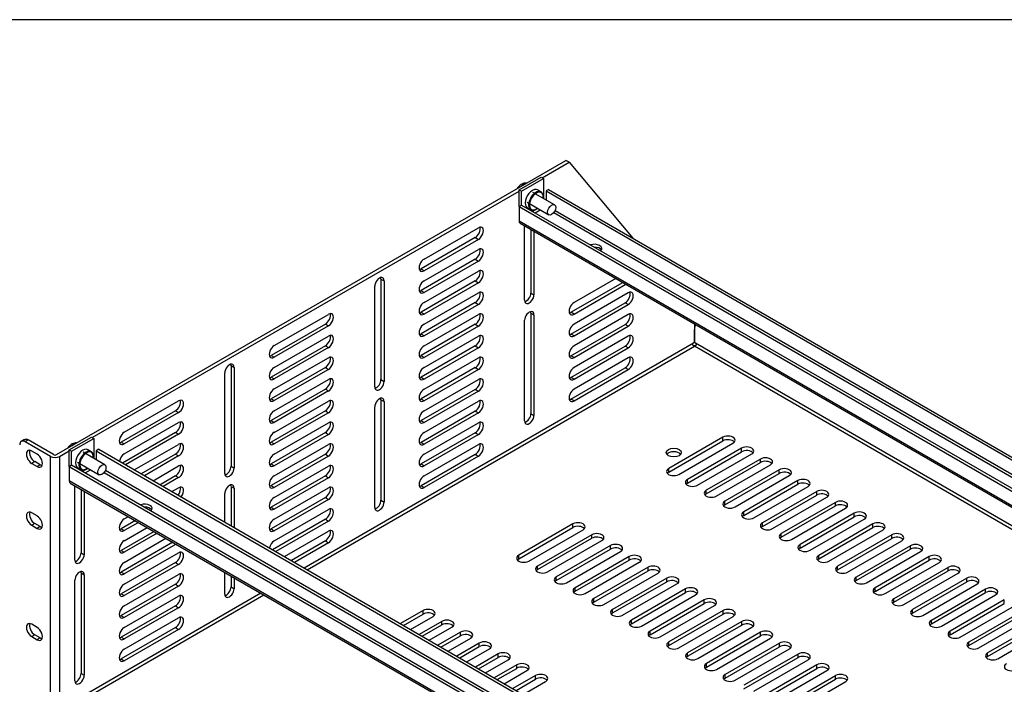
# Model space of a CAD drawing. Header units: inches. Extents: x 0 to 80, y 0 to 59.8.
# Tile 14 of 15: x 54.6 to 70.8, y 48.8 to 59.8. Entities that reach past the tile are written whole.
import ezdxf

# ---------------------------------------------------------------- set-up
doc = ezdxf.new("R2010")
doc.units = ezdxf.units.IN
doc.header["$MEASUREMENT"] = 0
for name, color, linetype in [('COM56860-3', 7, 'Continuous'), ('COM56863', 7, 'Continuous'), ('Default', 7, 'Continuous'), ('NTS16847', 7, 'Continuous'), ('SCS19498', 7, 'Continuous')]:
    doc.layers.add(name, color=color, linetype=linetype)

# ---------------------------------------------------------------- blocks, each defined once
blk = doc.blocks.new('SE5')
at = {"layer": 'COM56860-3', "color": 7, "linetype": 'Continuous'}
for p, q in [((55.169, 52.608), (63.578, 57.463)), ((63.183, 57.176), (63.629, 57.433)), ((63.629, 57.433), (63.578, 57.463)), ((63.629, 57.433), (64.684, 56.177)), ((55.759, 52.889), (62.803, 56.956)), ((61.237, 55.835), (62.132, 56.351)), ((62.896, 55.156), (62.896, 56.383)), ((62.999, 56.324), (62.999, 55.274)), ((63.05, 56.294), (63.05, 55.245)), ((62.081, 56.189), (61.186, 55.672)), ((62.132, 56.159), (61.237, 55.643)), ((62.081, 56.189), (62.132, 56.159)), ((61.237, 55.477), (62.132, 55.994)), ((62.081, 55.831), (61.186, 55.315)), ((62.132, 55.802), (61.237, 55.285)), ((62.081, 55.831), (62.132, 55.802)), ((61.186, 55.672), (61.237, 55.643)), ((61.237, 55.12), (62.132, 55.636)), ((60.524, 55.504), (60.575, 55.475)), ((60.524, 55.504), (60.524, 53.845)), ((60.575, 55.475), (60.575, 53.816)), ((62.081, 55.474), (61.186, 54.957)), ((62.132, 55.444), (61.237, 54.928)), ((62.081, 55.474), (62.132, 55.444)), ((63.661, 54.956), (64.515, 55.449)), ((64.4, 55.515), (63.712, 55.118)), ((60.421, 53.727), (60.421, 55.386)), ((61.186, 55.315), (61.237, 55.285)), ((61.237, 54.762), (62.132, 55.278)), ((62.999, 55.274), (63.05, 55.245)), ((63.712, 54.926), (64.566, 55.419)), ((64.606, 55.277), (63.712, 54.76)), ((62.081, 55.116), (61.186, 54.6)), ((62.081, 55.116), (62.132, 55.087)), ((63.661, 54.598), (64.555, 55.114)), ((64.606, 55.085), (64.555, 55.114)), ((61.186, 54.957), (61.237, 54.928)), ((62.132, 55.087), (61.237, 54.57)), ((62.999, 54.943), (63.05, 54.914)), ((62.999, 54.943), (62.999, 53.284)), ((63.712, 54.926), (63.661, 54.956)), ((63.712, 54.568), (64.606, 55.085)), ((58.762, 54.406), (59.657, 54.922)), ((61.237, 54.404), (62.132, 54.921)), ((62.896, 53.166), (62.896, 54.825)), ((63.05, 54.914), (63.05, 53.255)), ((64.606, 54.919), (63.712, 54.403)), ((59.606, 54.76), (58.711, 54.244)), ((59.657, 54.731), (58.762, 54.214)), ((59.606, 54.76), (59.657, 54.731)), ((62.081, 54.758), (61.186, 54.242)), ((62.132, 54.729), (61.237, 54.212)), ((62.081, 54.758), (62.132, 54.729)), ((63.661, 54.24), (64.555, 54.757)), ((63.712, 54.211), (64.606, 54.727)), ((64.606, 54.727), (64.555, 54.757)), ((65.699, 54.765), (65.699, 54.463)), ((65.699, 54.463), (65.699, 54.674)), ((58.762, 54.048), (59.657, 54.565)), ((61.186, 54.6), (61.237, 54.57)), ((61.237, 54.047), (62.132, 54.563)), ((63.712, 54.568), (63.661, 54.598)), ((64.606, 54.562), (63.712, 54.045)), ((59.606, 54.402), (58.711, 53.886)), ((59.657, 54.373), (58.762, 53.857)), ((65.684, 54.448), (59.257, 50.737)), ((59.308, 50.708), (65.699, 54.398)), ((59.606, 54.402), (59.657, 54.373)), ((62.081, 54.401), (61.186, 53.884)), ((62.132, 54.371), (61.237, 53.855)), ((62.081, 54.401), (62.132, 54.371)), ((63.661, 53.883), (64.555, 54.399)), ((63.712, 53.853), (64.606, 54.37)), ((64.606, 54.37), (64.555, 54.399)), ((65.699, 54.402), (65.699, 54.398)), ((65.699, 54.402), (65.699, 54.398)), ((74.308, 49.428), (65.699, 54.398)), ((74.358, 49.457), (65.714, 54.448)), ((58.711, 54.244), (58.762, 54.214)), ((58.762, 53.691), (59.657, 54.207)), ((61.186, 54.242), (61.237, 54.212)), ((61.237, 53.689), (62.132, 54.206)), ((63.712, 54.211), (63.661, 54.24)), ((64.606, 54.204), (63.712, 53.687)), ((58.049, 54.076), (58.1, 54.046)), ((58.049, 54.076), (58.049, 52.416)), ((58.1, 54.046), (58.1, 52.387)), ((59.606, 54.045), (58.711, 53.528)), ((59.657, 54.015), (58.762, 53.499)), ((59.606, 54.045), (59.657, 54.015)), ((62.081, 54.043), (61.186, 53.527)), ((62.132, 54.014), (61.237, 53.497)), ((62.081, 54.043), (62.132, 54.014)), ((63.661, 53.525), (64.555, 54.041)), ((63.712, 53.496), (64.606, 54.012)), ((64.606, 54.012), (64.555, 54.041)), ((57.946, 52.298), (57.946, 53.957)), ((58.711, 53.886), (58.762, 53.857)), ((58.762, 53.333), (59.657, 53.85)), ((60.524, 53.845), (60.575, 53.816)), ((61.186, 53.884), (61.237, 53.855)), ((61.237, 53.331), (62.132, 53.848)), ((63.712, 53.853), (63.661, 53.883)), ((59.606, 53.687), (58.711, 53.171)), ((59.657, 53.658), (58.762, 53.141)), ((59.606, 53.687), (59.657, 53.658)), ((62.081, 53.685), (61.186, 53.169)), ((62.132, 53.656), (61.237, 53.14)), ((62.081, 53.685), (62.132, 53.656)), ((56.287, 52.977), (57.182, 53.494)), ((58.711, 53.528), (58.762, 53.499)), ((58.762, 52.976), (59.657, 53.492)), ((60.524, 53.514), (60.575, 53.485)), ((60.524, 53.514), (60.524, 51.855)), ((60.575, 53.485), (60.575, 51.826)), ((61.186, 53.527), (61.237, 53.497)), ((61.237, 52.974), (62.132, 53.49)), ((63.712, 53.496), (63.661, 53.525)), ((57.131, 53.331), (56.236, 52.815)), ((57.131, 53.331), (57.182, 53.302)), ((59.606, 53.329), (58.711, 52.813)), ((59.606, 53.329), (59.657, 53.3)), ((60.421, 51.737), (60.421, 53.396)), ((62.081, 53.328), (61.186, 52.811)), ((62.081, 53.328), (62.132, 53.298)), ((57.182, 53.302), (56.287, 52.785)), ((58.711, 53.171), (58.762, 53.141)), ((59.657, 53.3), (58.762, 52.784)), ((61.186, 53.169), (61.237, 53.14)), ((62.132, 53.298), (61.237, 52.782)), ((62.999, 53.284), (63.05, 53.255)), ((56.287, 52.62), (57.182, 53.136)), ((58.762, 52.618), (59.657, 53.134)), ((61.237, 52.616), (62.132, 53.133)), ((54.637, 52.856), (54.586, 52.826)), ((54.699, 52.85), (54.649, 52.82)), ((55.118, 52.608), (54.699, 52.85)), ((57.131, 52.973), (56.257, 52.469)), ((57.182, 52.944), (56.308, 52.44)), ((57.131, 52.973), (57.182, 52.944)), ((59.606, 52.972), (58.711, 52.455)), ((59.657, 52.942), (58.762, 52.426)), ((59.606, 52.972), (59.657, 52.942)), ((62.081, 52.97), (61.186, 52.454)), ((62.132, 52.941), (61.237, 52.424)), ((62.081, 52.97), (62.132, 52.941)), ((66.169, 52.894), (65.274, 52.378)), ((65.274, 52.319), (66.169, 52.835)), ((66.169, 52.835), (66.169, 52.894)), ((55.067, 52.578), (54.649, 52.82)), ((54.847, 52.617), (54.759, 52.668)), ((55.22, 52.578), (55.378, 52.67)), ((56.236, 52.815), (56.287, 52.785)), ((56.452, 52.357), (57.182, 52.778)), ((58.711, 52.813), (58.762, 52.784)), ((58.762, 52.26), (59.657, 52.777)), ((61.186, 52.811), (61.237, 52.782)), ((61.237, 52.259), (62.132, 52.775)), ((65.44, 52.282), (66.335, 52.798)), ((66.478, 52.715), (65.584, 52.199)), ((66.478, 52.656), (66.478, 52.715)), ((55.067, 48.406), (55.067, 52.578)), ((55.22, 52.578), (55.22, 48.406)), ((57.131, 52.616), (56.567, 52.29)), ((57.182, 52.586), (56.618, 52.261)), ((57.131, 52.616), (57.182, 52.586)), ((59.606, 52.614), (58.711, 52.098)), ((59.657, 52.585), (58.762, 52.068)), ((59.606, 52.614), (59.657, 52.585)), ((62.081, 52.613), (61.186, 52.096)), ((62.132, 52.583), (61.237, 52.067)), ((62.081, 52.613), (62.132, 52.583)), ((65.584, 52.14), (66.478, 52.656)), ((65.75, 52.103), (66.645, 52.619)), ((66.788, 52.536), (65.894, 52.02)), ((66.788, 52.478), (66.788, 52.536)), ((54.809, 52.493), (54.759, 52.464)), ((54.759, 52.464), (54.847, 52.413)), ((54.898, 52.442), (54.809, 52.493)), ((54.898, 52.442), (54.847, 52.413)), ((56.762, 52.178), (57.182, 52.421)), ((58.049, 52.416), (58.1, 52.387)), ((58.711, 52.455), (58.762, 52.426)), ((58.762, 51.903), (59.657, 52.419)), ((61.186, 52.454), (61.237, 52.424)), ((65.274, 52.319), (65.274, 52.378)), ((65.894, 51.961), (66.788, 52.478)), ((66.06, 51.924), (66.954, 52.44)), ((67.098, 52.358), (66.203, 51.841)), ((67.098, 52.299), (67.098, 52.358)), ((57.131, 52.258), (56.877, 52.112)), ((57.182, 52.229), (56.928, 52.082)), ((57.131, 52.258), (57.182, 52.229)), ((59.606, 52.257), (58.711, 51.74)), ((59.657, 52.227), (58.762, 51.711)), ((59.606, 52.257), (59.657, 52.227)), ((65.584, 52.14), (65.584, 52.199)), ((66.203, 51.782), (67.098, 52.299)), ((66.37, 51.745), (67.264, 52.262)), ((67.408, 52.179), (66.513, 51.662)), ((67.408, 52.12), (67.408, 52.179)), ((55.471, 50.869), (55.471, 52.097)), ((55.574, 52.037), (55.574, 50.988)), ((57.071, 51.999), (57.182, 52.063)), ((58.049, 52.085), (58.1, 52.056)), ((58.049, 52.085), (58.049, 51.435)), ((58.1, 52.056), (58.1, 51.405)), ((58.711, 52.098), (58.762, 52.068)), ((58.762, 51.545), (59.657, 52.061)), ((61.186, 52.096), (61.237, 52.067)), ((65.894, 51.961), (65.894, 52.02)), ((66.513, 51.604), (67.408, 52.12)), ((66.679, 51.566), (67.574, 52.083)), ((55.625, 52.008), (55.625, 50.958)), ((57.946, 51.494), (57.946, 51.967)), ((59.606, 51.899), (58.711, 51.383)), ((59.657, 51.87), (58.762, 51.353)), ((59.606, 51.899), (59.657, 51.87)), ((60.524, 51.855), (60.575, 51.826)), ((67.717, 52), (66.823, 51.484)), ((66.823, 51.425), (67.717, 51.941)), ((66.989, 51.388), (67.883, 51.904)), ((67.717, 51.941), (67.717, 52)), ((56.625, 51.742), (56.63, 51.744)), ((58.711, 51.74), (58.762, 51.711)), ((58.762, 51.187), (59.657, 51.704)), ((66.203, 51.782), (66.203, 51.841)), ((68.027, 51.821), (67.133, 51.305)), ((67.133, 51.246), (68.027, 51.762)), ((67.299, 51.209), (68.193, 51.725)), ((68.027, 51.762), (68.027, 51.821)), ((54.847, 51.596), (54.759, 51.647)), ((56.287, 51.547), (56.356, 51.586)), ((59.606, 51.541), (58.735, 51.039)), ((59.606, 51.541), (59.657, 51.512)), ((66.513, 51.604), (66.513, 51.662)), ((68.337, 51.642), (67.442, 51.126)), ((67.442, 51.067), (68.337, 51.584)), ((67.608, 51.03), (68.503, 51.546)), ((68.337, 51.584), (68.337, 51.642)), ((54.809, 51.472), (54.759, 51.443)), ((54.759, 51.443), (54.847, 51.392)), ((54.898, 51.421), (54.809, 51.472)), ((54.898, 51.421), (54.847, 51.392)), ((56.471, 51.52), (56.236, 51.384)), ((56.236, 51.384), (56.287, 51.355)), ((56.522, 51.49), (56.287, 51.355)), ((56.287, 51.189), (56.665, 51.407)), ((58.711, 51.383), (58.762, 51.353)), ((59.657, 51.512), (58.786, 51.009)), ((63.694, 51.465), (62.799, 50.949)), ((62.799, 50.89), (63.694, 51.406)), ((62.966, 50.853), (63.86, 51.369)), ((63.694, 51.406), (63.694, 51.465)), ((66.823, 51.425), (66.823, 51.484)), ((68.646, 51.464), (67.752, 50.947)), ((67.752, 50.888), (68.646, 51.405)), ((67.918, 50.851), (68.813, 51.368)), ((68.646, 51.405), (68.646, 51.464)), ((56.781, 51.341), (56.236, 51.027)), ((56.831, 51.311), (56.287, 50.997)), ((56.287, 50.831), (56.975, 51.228)), ((58.93, 50.926), (59.657, 51.346)), ((64.004, 51.286), (63.109, 50.77)), ((63.109, 50.711), (64.004, 51.228)), ((64.004, 51.228), (64.004, 51.286)), ((67.133, 51.246), (67.133, 51.305)), ((68.956, 51.285), (68.062, 50.768)), ((68.062, 50.71), (68.956, 51.226)), ((68.956, 51.226), (68.956, 51.285)), ((57.09, 51.162), (56.236, 50.669)), ((57.141, 51.133), (56.287, 50.64)), ((59.606, 51.184), (59.045, 50.86)), ((59.657, 51.154), (59.096, 50.83)), ((59.606, 51.184), (59.657, 51.154)), ((63.275, 50.674), (64.17, 51.19)), ((64.313, 51.108), (63.419, 50.591)), ((63.419, 50.532), (64.313, 51.049)), ((64.313, 51.049), (64.313, 51.108)), ((67.442, 51.067), (67.442, 51.126)), ((68.228, 50.672), (69.122, 51.189)), ((69.266, 51.106), (68.371, 50.589)), ((68.371, 50.531), (69.266, 51.047)), ((69.266, 51.047), (69.266, 51.106)), ((55.574, 50.988), (55.625, 50.958)), ((56.236, 51.027), (56.287, 50.997)), ((56.287, 50.474), (57.182, 50.99)), ((62.799, 50.89), (62.799, 50.949)), ((63.585, 50.495), (64.479, 51.012)), ((64.623, 50.929), (63.729, 50.412)), ((64.623, 50.87), (64.623, 50.929)), ((67.752, 50.888), (67.752, 50.947)), ((68.538, 50.494), (69.432, 51.01)), ((69.576, 50.927), (68.681, 50.411)), ((69.576, 50.868), (69.576, 50.927)), ((57.131, 50.828), (56.236, 50.311)), ((57.182, 50.798), (56.287, 50.282)), ((57.131, 50.828), (57.182, 50.798)), ((63.109, 50.711), (63.109, 50.77)), ((63.729, 50.354), (64.623, 50.87)), ((63.895, 50.316), (64.789, 50.833)), ((64.933, 50.75), (64.038, 50.234)), ((64.933, 50.691), (64.933, 50.75)), ((68.062, 50.71), (68.062, 50.768)), ((68.681, 50.352), (69.576, 50.868)), ((68.847, 50.315), (69.742, 50.831)), ((69.885, 50.748), (68.991, 50.232)), ((69.885, 50.69), (69.885, 50.748)), ((55.574, 50.656), (55.625, 50.627)), ((55.574, 50.656), (55.574, 48.997)), ((55.625, 50.627), (55.625, 48.968)), ((56.236, 50.669), (56.287, 50.64)), ((56.287, 50.116), (57.182, 50.633)), ((57.946, 50.308), (57.946, 50.668)), ((58.049, 50.608), (58.049, 50.426)), ((58.1, 50.579), (58.1, 50.397)), ((63.419, 50.532), (63.419, 50.591)), ((64.038, 50.175), (64.933, 50.691)), ((64.204, 50.138), (65.099, 50.654)), ((65.242, 50.571), (64.348, 50.055)), ((65.242, 50.512), (65.242, 50.571)), ((68.371, 50.531), (68.371, 50.589)), ((68.991, 50.173), (69.885, 50.69)), ((69.157, 50.136), (70.051, 50.652)), ((70.195, 50.569), (69.301, 50.053)), ((70.195, 50.511), (70.195, 50.569)), ((55.471, 48.879), (55.471, 50.538)), ((57.131, 50.47), (56.236, 49.954)), ((57.182, 50.441), (56.287, 49.924)), ((57.131, 50.47), (57.182, 50.441)), ((58.049, 50.426), (58.1, 50.397)), ((63.729, 50.354), (63.729, 50.412)), ((64.348, 49.996), (65.242, 50.512)), ((64.514, 49.959), (65.409, 50.475)), ((65.552, 50.392), (64.658, 49.876)), ((65.552, 50.334), (65.552, 50.392)), ((68.681, 50.352), (68.681, 50.411)), ((69.301, 49.994), (70.195, 50.511)), ((69.467, 49.957), (70.361, 50.474)), ((70.505, 50.391), (69.61, 49.874)), ((70.505, 50.332), (70.505, 50.391)), ((58.542, 50.324), (55.22, 48.406)), ((55.22, 48.347), (58.593, 50.295)), ((56.236, 50.311), (56.287, 50.282)), ((56.287, 49.759), (57.182, 50.275)), ((64.038, 50.175), (64.038, 50.234)), ((64.658, 49.817), (65.552, 50.334)), ((64.824, 49.78), (65.718, 50.296)), ((68.991, 50.173), (68.991, 50.232)), ((69.61, 49.815), (70.505, 50.332)), ((69.776, 49.778), (70.671, 50.295)), ((57.131, 50.112), (56.236, 49.596)), ((57.182, 50.083), (56.287, 49.567)), ((57.131, 50.112), (57.182, 50.083)), ((65.862, 50.214), (64.967, 49.697)), ((64.967, 49.638), (65.862, 50.155)), ((65.134, 49.601), (66.028, 50.118)), ((65.862, 50.155), (65.862, 50.214)), ((70.814, 50.212), (69.92, 49.695)), ((69.92, 49.637), (70.814, 50.153)), ((70.086, 49.599), (70.981, 50.116)), ((70.814, 50.153), (70.814, 50.212)), ((56.236, 49.954), (56.287, 49.924)), ((56.287, 49.401), (57.182, 49.917)), ((61.219, 50.036), (60.845, 49.82)), ((60.896, 49.791), (61.219, 49.978)), ((61.011, 49.725), (61.385, 49.94)), ((61.219, 49.978), (61.219, 50.036)), ((64.348, 49.996), (64.348, 50.055)), ((66.172, 50.035), (65.277, 49.518)), ((65.277, 49.459), (66.172, 49.976)), ((65.443, 49.422), (66.338, 49.939)), ((66.172, 49.976), (66.172, 50.035)), ((69.301, 49.994), (69.301, 50.053)), ((71.124, 50.033), (70.23, 49.517)), ((70.23, 49.458), (71.124, 49.974)), ((70.396, 49.421), (71.29, 49.937)), ((54.847, 49.759), (54.759, 49.81)), ((57.131, 49.755), (56.236, 49.238)), ((57.131, 49.755), (57.182, 49.725)), ((61.529, 49.858), (61.155, 49.642)), ((61.206, 49.612), (61.529, 49.799)), ((61.321, 49.546), (61.695, 49.762)), ((61.529, 49.799), (61.529, 49.858)), ((64.658, 49.817), (64.658, 49.876)), ((66.481, 49.856), (65.587, 49.339)), ((65.587, 49.281), (66.481, 49.797)), ((65.753, 49.244), (66.647, 49.76)), ((66.481, 49.797), (66.481, 49.856)), ((69.61, 49.815), (69.61, 49.874)), ((71.434, 49.854), (70.539, 49.338)), ((70.539, 49.279), (71.434, 49.795)), ((70.706, 49.242), (71.6, 49.758)), ((54.809, 49.635), (54.759, 49.606)), ((54.759, 49.606), (54.847, 49.555)), ((54.898, 49.584), (54.809, 49.635)), ((54.898, 49.584), (54.847, 49.555)), ((56.236, 49.596), (56.287, 49.567)), ((57.182, 49.725), (56.287, 49.209)), ((61.838, 49.679), (61.465, 49.463)), ((61.515, 49.433), (61.838, 49.62)), ((61.631, 49.367), (62.005, 49.583)), ((61.838, 49.62), (61.838, 49.679)), ((64.967, 49.638), (64.967, 49.697)), ((66.791, 49.677), (65.896, 49.161)), ((65.896, 49.102), (66.791, 49.618)), ((66.063, 49.065), (66.957, 49.581)), ((66.791, 49.618), (66.791, 49.677)), ((69.92, 49.637), (69.92, 49.695)), ((62.148, 49.5), (61.774, 49.284)), ((61.825, 49.255), (62.148, 49.441)), ((62.148, 49.441), (62.148, 49.5)), ((65.277, 49.459), (65.277, 49.518)), ((67.101, 49.498), (66.206, 48.982)), ((66.206, 48.923), (67.101, 49.439)), ((67.101, 49.439), (67.101, 49.498)), ((70.23, 49.458), (70.23, 49.517)), ((61.94, 49.188), (62.314, 49.404)), ((62.458, 49.321), (62.084, 49.105)), ((62.135, 49.076), (62.458, 49.262)), ((62.458, 49.262), (62.458, 49.321)), ((65.587, 49.281), (65.587, 49.339)), ((66.372, 48.886), (67.267, 49.402)), ((67.41, 49.319), (66.516, 48.803)), ((66.516, 48.744), (67.41, 49.261)), ((67.41, 49.261), (67.41, 49.319)), ((70.539, 49.279), (70.539, 49.338)), ((56.236, 49.238), (56.287, 49.209)), ((62.25, 49.009), (62.624, 49.225)), ((62.768, 49.142), (62.394, 48.926)), ((62.768, 49.083), (62.768, 49.142)), ((65.896, 49.102), (65.896, 49.161)), ((66.682, 48.707), (67.577, 49.223)), ((67.72, 49.141), (66.826, 48.624)), ((67.72, 49.082), (67.72, 49.141)), ((55.574, 48.997), (55.625, 48.968)), ((62.445, 48.897), (62.768, 49.083)), ((62.56, 48.83), (62.934, 49.046)), ((63.077, 48.963), (62.703, 48.748)), ((63.077, 48.905), (63.077, 48.963)), ((66.206, 48.923), (66.206, 48.982)), ((66.826, 48.565), (67.72, 49.082)), ((66.992, 48.528), (67.886, 49.045)), ((68.03, 48.962), (67.135, 48.445)), ((68.03, 48.903), (68.03, 48.962)), ((62.754, 48.718), (63.077, 48.905)), ((62.87, 48.652), (63.243, 48.868)), ((67.135, 48.387), (68.03, 48.903)), ((67.302, 48.349), (68.196, 48.866))]:
    blk.add_line(p, q, dxfattribs=at)
for centre, major_axis, start_param, end_param in [((62.081, 56.285), (-0.059, -0.102), 0.785398, 2.693452), ((62.132, 56.255), (-0.059, -0.102), 0.785398, 3.926991), ((62.081, 55.927), (-0.059, -0.102), 0.785398, 2.693452), ((62.132, 55.898), (-0.059, -0.102), 0.785398, 3.926991), ((61.237, 55.739), (0.059, 0.102), 0.785398, 3.926991), ((61.186, 55.768), (0.059, 0.102), 3.589734, 3.926991), ((62.081, 55.57), (-0.059, -0.102), 0.785398, 2.693452), ((62.132, 55.54), (-0.059, -0.102), 0.785398, 3.926991), ((60.498, 55.431), (-0.0545, -0.0944), 2.356194, 5.497787), ((60.447, 55.46), (-0.0545, -0.0944), 2.356194, 2.655607), ((61.237, 55.381), (0.059, 0.102), 0.785398, 3.926991), ((61.186, 55.411), (0.059, 0.102), 3.589734, 3.926991), ((62.081, 55.212), (-0.059, -0.102), 0.785398, 2.693452), ((62.132, 55.182), (-0.059, -0.102), 0.785398, 3.926991), ((62.922, 55.23), (0.0545, 0.0944), 3.627578, 5.497787), ((64.555, 55.21), (-0.059, -0.102), 0.785398, 2.693452), ((64.606, 55.181), (-0.059, -0.102), 0.785398, 3.926991), ((61.237, 55.024), (0.059, 0.102), 0.785398, 3.926991), ((62.973, 55.2), (0.0545, 0.0944), 2.356194, 5.497787), ((63.712, 55.022), (0.059, 0.102), 0.785398, 3.926991), ((59.657, 54.827), (-0.059, -0.102), 0.785398, 3.926991), ((61.186, 55.053), (0.059, 0.102), 3.589734, 3.926991), ((62.973, 54.869), (-0.0545, -0.0944), 2.356194, 5.497787), ((62.922, 54.899), (-0.0545, -0.0944), 2.356194, 2.655607), ((63.661, 55.051), (0.059, 0.102), 3.589734, 3.926991), ((64.606, 54.823), (-0.059, -0.102), 0.785398, 3.926991), ((59.606, 54.856), (-0.059, -0.102), 0.785398, 2.693452), ((62.081, 54.854), (-0.059, -0.102), 0.785398, 2.693452), ((62.132, 54.825), (-0.059, -0.102), 0.785398, 3.926991), ((64.555, 54.853), (-0.059, -0.102), 0.785398, 2.693452), ((61.237, 54.666), (0.059, 0.102), 0.785398, 3.926991), ((63.712, 54.664), (0.059, 0.102), 0.785398, 3.926991), ((65.876, 54.572), (0.125, -0.217), 3.468595, 3.926991), ((59.606, 54.498), (-0.059, -0.102), 0.785398, 2.693452), ((59.657, 54.469), (-0.059, -0.102), 0.785398, 3.926991), ((61.186, 54.695), (0.059, 0.102), 3.589734, 3.926991), ((62.081, 54.497), (-0.059, -0.102), 0.785398, 2.693452), ((62.132, 54.467), (-0.059, -0.102), 0.785398, 3.926991), ((63.661, 54.694), (0.059, 0.102), 3.589734, 3.926991), ((64.555, 54.495), (-0.059, -0.102), 0.785398, 2.693452), ((64.606, 54.466), (-0.059, -0.102), 0.785398, 3.926991), ((65.706, 54.423), (0.0275, 0.0476), 0.960641, 1.381623), ((65.692, 54.423), (-0.0275, 0.0476), 4.901562, 5.322544), ((58.762, 54.31), (0.059, 0.102), 0.785398, 3.926991), ((61.237, 54.308), (0.059, 0.102), 0.785398, 3.926991), ((63.712, 54.307), (0.059, 0.102), 0.785398, 3.926991), ((58.711, 54.339), (0.059, 0.102), 3.589734, 3.926991), ((59.606, 54.141), (-0.059, -0.102), 0.785398, 2.693452), ((59.657, 54.111), (-0.059, -0.102), 0.785398, 3.926991), ((61.186, 54.338), (0.059, 0.102), 3.589734, 3.926991), ((62.081, 54.139), (-0.059, -0.102), 0.785398, 2.693452), ((62.132, 54.11), (-0.059, -0.102), 0.785398, 3.926991), ((63.661, 54.336), (0.059, 0.102), 3.589734, 3.926991), ((64.555, 54.137), (-0.059, -0.102), 0.785398, 2.693452), ((64.606, 54.108), (-0.059, -0.102), 0.785398, 3.926991), ((58.023, 54.002), (-0.0545, -0.0944), 2.356194, 5.497787), ((57.972, 54.031), (-0.0545, -0.0944), 2.356194, 2.655607), ((58.762, 53.952), (0.059, 0.102), 0.785398, 3.926991), ((61.237, 53.951), (0.059, 0.102), 0.785398, 3.926991), ((63.712, 53.949), (0.059, 0.102), 0.785398, 3.926991), ((58.711, 53.982), (0.059, 0.102), 3.589734, 3.926991), ((59.606, 53.783), (-0.059, -0.102), 0.785398, 2.693452), ((59.657, 53.754), (-0.059, -0.102), 0.785398, 3.926991), ((60.498, 53.771), (0.0545, 0.0944), 2.356194, 5.497787), ((60.447, 53.801), (0.0545, 0.0944), 3.627578, 5.497787), ((61.186, 53.98), (0.059, 0.102), 3.589734, 3.926991), ((62.081, 53.781), (-0.059, -0.102), 0.785398, 2.693452), ((62.132, 53.752), (-0.059, -0.102), 0.785398, 3.926991), ((63.661, 53.979), (0.059, 0.102), 3.589734, 3.926991), ((58.762, 53.595), (0.059, 0.102), 0.785398, 3.926991), ((61.237, 53.593), (0.059, 0.102), 0.785398, 3.926991), ((63.712, 53.592), (0.059, 0.102), 0.785398, 3.926991), ((57.131, 53.427), (-0.059, -0.102), 0.785398, 2.693452), ((57.182, 53.398), (-0.059, -0.102), 0.785398, 3.926991), ((58.711, 53.624), (0.059, 0.102), 3.589734, 3.926991), ((59.606, 53.425), (-0.059, -0.102), 0.785398, 2.693452), ((59.657, 53.396), (-0.059, -0.102), 0.785398, 3.926991), ((60.498, 53.44), (-0.0545, -0.0944), 2.356194, 5.497787), ((60.447, 53.47), (-0.0545, -0.0944), 2.356194, 2.655607), ((61.186, 53.623), (0.059, 0.102), 3.589734, 3.926991), ((62.081, 53.424), (-0.059, -0.102), 0.785398, 2.693452), ((62.132, 53.394), (-0.059, -0.102), 0.785398, 3.926991), ((63.661, 53.621), (0.059, 0.102), 3.589734, 3.926991), ((58.762, 53.237), (0.059, 0.102), 0.785398, 3.926991), ((61.237, 53.236), (0.059, 0.102), 0.785398, 3.926991), ((57.182, 53.04), (-0.059, -0.102), 0.785398, 3.926991), ((58.711, 53.267), (0.059, 0.102), 3.589734, 3.926991), ((59.657, 53.038), (-0.059, -0.102), 0.785398, 3.926991), ((61.186, 53.265), (0.059, 0.102), 3.589734, 3.926991), ((62.973, 53.21), (0.0545, 0.0944), 2.356194, 5.497787), ((62.922, 53.239), (0.0545, 0.0944), 3.627578, 5.497787), ((57.131, 53.069), (-0.059, -0.102), 0.785398, 2.693452), ((59.606, 53.068), (-0.059, -0.102), 0.785398, 2.693452), ((62.081, 53.066), (-0.059, -0.102), 0.785398, 2.693452), ((62.132, 53.037), (-0.059, -0.102), 0.785398, 3.926991), ((54.649, 52.718), (0.062, -0.108), 2.356194, 3.926991), ((54.699, 52.747), (0.062, -0.108), 2.356194, 3.141593), ((56.287, 52.881), (0.059, 0.102), 0.785398, 3.926991), ((58.762, 52.88), (0.059, 0.102), 0.785398, 3.926991), ((61.237, 52.878), (0.059, 0.102), 0.785398, 3.926991), ((66.252, 52.846), (-0.118, 0), 2.356194, 5.497787), ((66.252, 52.787), (-0.118, 0), 3.589734, 5.497787), ((54.759, 52.566), (0.062, -0.108), 2.356194, 5.497787), ((54.809, 52.595), (0.063, -0.108), 3.561081, 5.497787), ((56.236, 52.911), (0.059, 0.102), 3.589734, 3.926991), ((57.131, 52.712), (-0.059, -0.102), 0.785398, 2.693452), ((57.182, 52.682), (-0.059, -0.102), 0.785398, 3.926991), ((58.711, 52.909), (0.059, 0.102), 3.589734, 3.926991), ((59.606, 52.71), (-0.059, -0.102), 0.785398, 2.693452), ((59.657, 52.681), (-0.059, -0.102), 0.785398, 3.926991), ((61.186, 52.907), (0.059, 0.102), 3.589734, 3.926991), ((62.081, 52.709), (-0.059, -0.102), 0.785398, 2.693452), ((62.132, 52.679), (-0.059, -0.102), 0.785398, 3.926991), ((66.562, 52.667), (-0.118, 0), 2.356194, 5.497787), ((66.562, 52.608), (-0.118, 0), 3.589734, 5.497787), ((54.847, 52.515), (-0.062, 0.108), 2.356194, 5.497787), ((55.144, 52.623), (-0.108, 0), 0.785398, 2.356194), ((55.144, 52.623), (-0.036, 0), 0.785398, 2.356194), ((56.287, 52.524), (0.059, 0.102), 0.785398, 2.127127), ((58.762, 52.522), (0.059, 0.102), 0.785398, 3.926991), ((61.237, 52.52), (0.059, 0.102), 0.785398, 3.926991), ((65.357, 52.583), (-0.125, 0), 3.561081, 5.863697), ((66.871, 52.488), (-0.118, 0), 2.356194, 5.497787), ((54.898, 52.544), (-0.062, 0.108), 2.356194, 2.722104), ((57.131, 52.354), (-0.059, -0.102), 0.785398, 2.693452), ((57.182, 52.325), (-0.059, -0.102), 0.785398, 3.926991), ((58.023, 52.343), (0.0545, 0.0944), 2.356194, 5.497787), ((57.972, 52.372), (0.0545, 0.0944), 3.627578, 5.497787), ((58.711, 52.551), (0.059, 0.102), 3.589734, 3.926991), ((59.606, 52.353), (-0.059, -0.102), 0.785398, 2.693452), ((59.657, 52.323), (-0.059, -0.102), 0.785398, 3.926991), ((61.186, 52.55), (0.059, 0.102), 3.589734, 3.926991), ((65.357, 52.33), (0.118, 0), 2.356194, 5.497787), ((66.871, 52.43), (-0.118, 0), 3.589734, 5.497787), ((67.181, 52.31), (-0.118, 0), 2.356194, 5.497787), ((58.762, 52.164), (0.059, 0.102), 0.785398, 3.926991), ((61.237, 52.163), (0.059, 0.102), 0.785398, 3.926991), ((65.357, 52.271), (0.117, 0), 2.356194, 2.693452), ((65.667, 52.151), (0.117, 0), 2.356194, 5.497787), ((67.181, 52.251), (-0.118, 0), 3.589734, 5.497787), ((67.491, 52.131), (-0.118, 0), 2.356194, 5.497787), ((57.131, 51.997), (-0.059, -0.102), 1.335435, 2.693452), ((57.182, 51.967), (-0.059, -0.102), 1.335435, 3.926991), ((58.023, 52.011), (-0.0545, -0.0944), 2.356194, 5.497787), ((57.972, 52.041), (-0.0545, -0.0944), 2.356194, 2.655607), ((58.711, 52.194), (0.059, 0.102), 3.589734, 3.926991), ((59.606, 51.995), (-0.059, -0.102), 0.785398, 2.693452), ((59.657, 51.965), (-0.059, -0.102), 0.785398, 3.926991), ((61.186, 52.192), (0.059, 0.102), 3.589734, 3.926991), ((65.667, 52.092), (0.118, 0), 2.356194, 2.693452), ((65.977, 51.972), (0.117, 0), 2.356194, 5.497787), ((67.491, 52.072), (-0.118, 0), 3.589734, 5.497787), ((67.8, 51.952), (-0.118, 0), 2.356194, 5.497787), ((58.762, 51.807), (0.059, 0.102), 0.785398, 3.926991), ((60.447, 51.811), (0.0545, 0.0944), 3.627578, 5.497787), ((65.977, 51.913), (0.118, 0), 2.356194, 2.693452), ((67.8, 51.893), (-0.118, 0), 3.589734, 5.497787), ((58.711, 51.836), (0.059, 0.102), 3.589734, 3.926991), ((59.606, 51.637), (-0.059, -0.102), 0.785398, 2.693452), ((59.657, 51.608), (-0.059, -0.102), 0.785398, 3.926991), ((60.498, 51.781), (0.0545, 0.0944), 2.356194, 5.497787), ((66.286, 51.793), (0.118, 0), 2.356194, 5.497787), ((66.286, 51.734), (0.117, 0), 2.356194, 2.693452), ((68.11, 51.773), (-0.118, 0), 2.356194, 5.497787), ((68.11, 51.714), (-0.118, 0), 3.589734, 5.497787), ((54.759, 51.545), (0.062, -0.108), 2.356194, 5.497787), ((54.809, 51.574), (0.063, -0.108), 3.561081, 5.497787), ((54.847, 51.494), (-0.062, 0.108), 2.356194, 5.497787), ((56.287, 51.451), (0.059, 0.102), 0.785398, 3.926991), ((58.762, 51.449), (0.059, 0.102), 0.785398, 3.926991), ((66.596, 51.614), (0.118, 0), 2.356194, 5.497787), ((66.596, 51.556), (0.117, 0), 2.356194, 2.693452), ((68.42, 51.594), (-0.118, 0), 2.356194, 5.497787), ((68.42, 51.536), (-0.118, 0), 3.589734, 5.497787), ((54.898, 51.523), (-0.062, 0.108), 2.356194, 2.722104), ((56.236, 51.48), (0.059, 0.102), 3.589734, 3.926991), ((58.711, 51.478), (0.059, 0.102), 3.589734, 3.926991), ((63.777, 51.417), (-0.118, 0), 2.356194, 5.497787), ((63.777, 51.358), (-0.118, 0), 3.589734, 5.497787), ((66.906, 51.436), (0.118, 0), 2.356194, 5.497787), ((66.906, 51.377), (0.118, 0), 2.356194, 2.693452), ((68.73, 51.416), (-0.118, 0), 2.356194, 5.497787), ((68.73, 51.357), (-0.118, 0), 3.589734, 5.497787), ((59.606, 51.28), (-0.059, -0.102), 0.785398, 2.693452), ((59.657, 51.25), (-0.059, -0.102), 0.785398, 3.926991), ((64.087, 51.238), (-0.118, 0), 2.356194, 5.497787), ((64.087, 51.18), (-0.118, 0), 3.589734, 5.497787), ((67.216, 51.257), (0.117, 0), 2.356194, 5.497787), ((67.216, 51.198), (0.118, 0), 2.356194, 2.693452), ((69.039, 51.237), (-0.118, 0), 2.356194, 5.497787), ((69.039, 51.178), (-0.117, 0), 3.589734, 5.497787), ((56.287, 51.093), (0.059, 0.102), 0.785398, 3.926991), ((58.762, 51.091), (0.059, 0.102), 0.785398, 2.099022), ((64.396, 51.06), (-0.118, 0), 2.356194, 5.497787), ((64.396, 51.001), (-0.118, 0), 3.589734, 5.497787), ((67.525, 51.078), (0.118, 0), 2.356194, 5.497787), ((67.525, 51.019), (0.117, 0), 2.356194, 2.693452), ((69.349, 51.058), (-0.118, 0), 2.356194, 5.497787), ((69.349, 50.999), (-0.118, 0), 3.589734, 5.497787), ((55.548, 50.914), (0.0545, 0.0944), 2.356194, 5.497787), ((55.497, 50.943), (0.0545, 0.0944), 3.627578, 5.497787), ((56.236, 51.122), (0.059, 0.102), 3.589734, 3.926991), ((57.131, 50.924), (-0.059, -0.102), 0.785398, 2.693452), ((57.182, 50.894), (-0.059, -0.102), 0.785398, 3.926991), ((62.882, 50.901), (0.117, 0), 2.356194, 5.497787), ((62.882, 50.842), (0.117, 0), 2.356194, 2.693452), ((64.706, 50.881), (-0.118, 0), 2.356194, 5.497787), ((64.706, 50.822), (-0.117, 0), 3.589734, 5.497787), ((67.835, 50.899), (0.117, 0), 2.356194, 5.497787), ((67.835, 50.84), (0.117, 0), 2.356194, 2.693452), ((69.659, 50.879), (-0.118, 0), 2.356194, 5.497787), ((69.659, 50.82), (-0.118, 0), 3.589734, 5.497787), ((56.287, 50.735), (0.059, 0.102), 0.785398, 3.926991), ((63.192, 50.722), (0.117, 0), 2.356194, 5.497787), ((65.016, 50.702), (-0.118, 0), 2.356194, 5.497787), ((65.016, 50.643), (-0.117, 0), 3.589734, 5.497787), ((68.145, 50.72), (0.118, 0), 2.356194, 5.497787), ((69.968, 50.7), (-0.118, 0), 2.356194, 5.497787), ((55.548, 50.583), (-0.0545, -0.0944), 2.356194, 5.497787), ((55.497, 50.612), (-0.0545, -0.0944), 2.356194, 2.655607), ((56.236, 50.765), (0.059, 0.102), 3.589734, 3.926991), ((57.131, 50.566), (-0.059, -0.102), 0.785398, 2.693452), ((57.182, 50.537), (-0.059, -0.102), 0.785398, 3.926991), ((63.192, 50.663), (0.117, 0), 2.356194, 2.693452), ((63.502, 50.543), (0.117, 0), 2.356194, 5.497787), ((65.326, 50.523), (-0.118, 0), 2.356194, 5.497787), ((68.145, 50.662), (0.118, 0), 2.356194, 2.693452), ((68.454, 50.542), (0.117, 0), 2.356194, 5.497787), ((69.968, 50.642), (-0.117, 0), 3.589734, 5.497787), ((70.278, 50.522), (-0.118, 0), 2.356194, 5.497787), ((56.287, 50.378), (0.059, 0.102), 0.785398, 3.926991), ((58.023, 50.352), (0.0545, 0.0944), 2.356194, 5.497787), ((57.972, 50.382), (0.0545, 0.0944), 3.627578, 5.497787), ((63.502, 50.484), (0.118, 0), 2.356194, 2.693452), ((63.812, 50.364), (0.117, 0), 2.356194, 5.497787), ((65.326, 50.464), (-0.117, 0), 3.589734, 5.497787), ((65.635, 50.344), (-0.118, 0), 2.356194, 5.497787), ((68.454, 50.483), (0.117, 0), 2.356194, 2.693452), ((68.764, 50.363), (0.117, 0), 2.356194, 5.497787), ((70.278, 50.463), (-0.117, 0), 3.589734, 5.497787), ((70.588, 50.343), (-0.118, 0), 2.356194, 5.497787), ((56.236, 50.407), (0.059, 0.102), 3.589734, 3.926991), ((57.131, 50.208), (-0.059, -0.102), 0.785398, 2.693452), ((57.182, 50.179), (-0.059, -0.102), 0.785398, 3.926991), ((63.812, 50.306), (0.118, 0), 2.356194, 2.693452), ((64.121, 50.186), (0.118, 0), 2.356194, 5.497787), ((65.635, 50.286), (-0.117, 0), 3.589734, 5.497787), ((65.945, 50.166), (-0.118, 0), 2.356194, 5.497787), ((68.764, 50.304), (0.117, 0), 2.356194, 2.693452), ((69.074, 50.184), (0.117, 0), 2.356194, 5.497787), ((70.588, 50.284), (-0.117, 0), 3.589734, 5.497787), ((56.287, 50.02), (0.059, 0.102), 0.785398, 3.926991), ((64.121, 50.127), (0.118, 0), 2.356194, 2.693452), ((65.945, 50.107), (-0.117, 0), 3.589734, 5.497787), ((69.074, 50.125), (0.118, 0), 2.356194, 2.693452), ((56.236, 50.05), (0.059, 0.102), 3.589734, 3.926991), ((57.131, 49.851), (-0.059, -0.102), 0.785398, 2.693452), ((57.182, 49.821), (-0.059, -0.102), 0.785398, 3.926991), ((61.302, 49.988), (-0.118, 0), 2.356194, 5.497787), ((61.302, 49.93), (-0.118, 0), 3.589734, 5.497787), ((64.431, 50.007), (0.118, 0), 2.356194, 5.497787), ((64.431, 49.948), (0.117, 0), 2.356194, 2.693452), ((66.255, 49.987), (-0.118, 0), 2.356194, 5.497787), ((66.255, 49.928), (-0.117, 0), 3.589734, 5.497787), ((69.384, 50.005), (0.118, 0), 2.356194, 5.497787), ((69.384, 49.946), (0.117, 0), 2.356194, 2.693452), ((54.759, 49.708), (0.062, -0.108), 2.356194, 5.497787), ((54.809, 49.737), (0.063, -0.108), 3.561081, 5.497787), ((54.847, 49.657), (-0.062, 0.108), 2.356194, 5.497787), ((56.287, 49.663), (0.059, 0.102), 0.785398, 3.926991), ((61.612, 49.81), (-0.118, 0), 2.356194, 5.497787), ((61.612, 49.751), (-0.118, 0), 3.589734, 5.497787), ((64.741, 49.828), (0.117, 0), 2.356194, 5.497787), ((64.741, 49.769), (0.118, 0), 2.356194, 2.693452), ((66.564, 49.808), (-0.118, 0), 2.356194, 5.497787), ((66.564, 49.749), (-0.117, 0), 3.589734, 5.497787), ((69.693, 49.826), (0.118, 0), 2.356194, 5.497787), ((69.693, 49.767), (0.118, 0), 2.356194, 2.693452), ((54.898, 49.686), (-0.062, 0.108), 2.356194, 2.722104), ((56.236, 49.692), (0.059, 0.102), 3.589734, 3.926991), ((61.921, 49.631), (-0.118, 0), 2.356194, 5.497787), ((61.921, 49.572), (-0.118, 0), 3.589734, 5.497787), ((65.05, 49.649), (0.117, 0), 2.356194, 5.497787), ((65.05, 49.59), (0.118, 0), 2.356194, 2.693452), ((66.874, 49.629), (-0.118, 0), 2.356194, 5.497787), ((66.874, 49.57), (-0.117, 0), 3.589734, 5.497787), ((70.003, 49.647), (0.118, 0), 2.356194, 5.497787), ((70.003, 49.589), (0.118, 0), 2.356194, 2.693452), ((62.231, 49.452), (-0.118, 0), 2.356194, 5.497787), ((62.231, 49.393), (-0.118, 0), 3.589734, 5.497787), ((65.36, 49.47), (0.118, 0), 2.356194, 5.497787), ((65.36, 49.411), (0.118, 0), 2.356194, 2.693452), ((67.184, 49.45), (-0.118, 0), 2.356194, 5.497787), ((67.184, 49.391), (-0.118, 0), 3.589734, 5.497787), ((70.313, 49.469), (0.117, 0), 2.356194, 5.497787), ((70.313, 49.41), (0.118, 0), 2.356194, 2.693452), ((56.287, 49.305), (0.059, 0.102), 0.785398, 3.926991), ((62.541, 49.273), (-0.118, 0), 2.356194, 5.497787), ((62.541, 49.214), (-0.117, 0), 3.589734, 5.497787), ((65.67, 49.291), (0.118, 0), 2.356194, 5.497787), ((65.67, 49.233), (0.117, 0), 2.356194, 2.693452), ((67.493, 49.271), (-0.118, 0), 2.356194, 5.497787), ((67.493, 49.213), (-0.117, 0), 3.589734, 5.497787), ((70.622, 49.29), (0.117, 0), 2.356194, 5.497787), ((70.622, 49.231), (0.118, 0), 2.356194, 2.693452), ((56.236, 49.334), (0.059, 0.102), 3.589734, 3.926991), ((62.851, 49.094), (-0.118, 0), 2.356194, 5.497787), ((62.851, 49.036), (-0.118, 0), 3.589734, 5.497787), ((65.98, 49.113), (0.117, 0), 2.356194, 5.497787), ((65.98, 49.054), (0.117, 0), 2.356194, 2.693452), ((67.803, 49.093), (-0.118, 0), 2.356194, 5.497787), ((67.803, 49.034), (-0.118, 0), 3.589734, 5.497787), ((70.932, 49.111), (0.117, 0), 2.356194, 5.497787), ((55.548, 48.923), (0.0545, 0.0944), 2.356194, 5.497787), ((55.497, 48.953), (0.0545, 0.0944), 3.627578, 5.497787), ((63.16, 48.915), (-0.118, 0), 2.356194, 5.497787), ((63.16, 48.857), (-0.118, 0), 3.589734, 5.497787), ((66.289, 48.934), (0.117, 0), 2.356194, 5.497787), ((68.113, 48.914), (-0.118, 0), 2.356194, 5.497787), ((68.113, 48.855), (-0.117, 0), 3.589734, 5.497787), ((66.289, 48.875), (0.118, 0), 2.356194, 2.693452)]:
    blk.add_ellipse(centre, major_axis=major_axis, ratio=0.57735, start_param=start_param, end_param=end_param, dxfattribs=at)
blk.add_ellipse((65.357, 52.642), major_axis=(0.125, 0), ratio=0.57735, dxfattribs=at)
for points, knots in [([(65.699, 54.402), (65.694, 54.402), (65.688, 54.402), (65.68, 54.406), (65.678, 54.408), (65.674, 54.412), (65.673, 54.415), (65.672, 54.42), (65.672, 54.423), (65.673, 54.429), (65.674, 54.432), (65.677, 54.439), (65.68, 54.444), (65.684, 54.448)], [0, 0, 0, 0, 0.25, 0.25, 0.375, 0.375, 0.5, 0.5, 0.625, 0.625, 0.75, 0.75, 1, 1, 1, 1]), ([(65.714, 54.448), (65.718, 54.444), (65.721, 54.439), (65.726, 54.429), (65.727, 54.423), (65.725, 54.415), (65.724, 54.413), (65.72, 54.408), (65.718, 54.406), (65.711, 54.402), (65.705, 54.402), (65.699, 54.402)], [0, 0, 0, 0, 0.25, 0.25, 0.5, 0.5, 0.625, 0.625, 0.75, 0.75, 1, 1, 1, 1])]:
    blk.add_open_spline(points, degree=3, knots=knots, dxfattribs=at)
at = {"layer": 'COM56863', "color": 7, "linetype": 'Continuous'}
for p, q in [((62.803, 56.975), (63.167, 57.185)), ((62.843, 56.952), (63.208, 57.162)), ((63.167, 57.185), (63.208, 57.162)), ((63.208, 57.162), (63.208, 56.833)), ((62.803, 56.702), (62.803, 56.975)), ((62.803, 56.975), (62.843, 56.952)), ((62.843, 56.725), (62.843, 56.952)), ((63.289, 56.983), (63.249, 56.959)), ((63.249, 56.959), (75.22, 50.048)), ((63.249, 56.959), (63.249, 56.809)), ((63.289, 56.983), (75.26, 50.071)), ((62.803, 56.702), (62.843, 56.725)), ((62.803, 56.702), (74.855, 49.744)), ((62.803, 56.702), (62.803, 56.466)), ((62.843, 56.725), (74.895, 49.767)), ((63.113, 56.669), (63.027, 56.619)), ((63.068, 56.596), (63.154, 56.645)), ((63.378, 56.601), (74.819, 49.996)), ((63.399, 56.637), (74.839, 50.032)), ((62.803, 56.466), (74.651, 49.626)), ((62.821, 56.427), (74.625, 49.611)), ((55.378, 52.688), (55.743, 52.899)), ((55.418, 52.665), (55.783, 52.875)), ((55.743, 52.899), (55.783, 52.875)), ((55.783, 52.875), (55.783, 52.546)), ((55.378, 52.415), (55.378, 52.688)), ((55.378, 52.688), (55.418, 52.665)), ((55.418, 52.439), (55.418, 52.665)), ((55.864, 52.696), (55.824, 52.673)), ((55.824, 52.673), (67.795, 45.761)), ((55.824, 52.673), (55.824, 52.523)), ((55.864, 52.696), (67.836, 45.785)), ((55.378, 52.415), (55.418, 52.439)), ((55.378, 52.415), (67.461, 45.44)), ((55.378, 52.415), (55.378, 52.18)), ((55.418, 52.439), (67.474, 45.479)), ((55.689, 52.382), (55.602, 52.333)), ((55.643, 52.309), (55.73, 52.359)), ((55.974, 52.35), (67.415, 45.745)), ((55.378, 52.18), (67.461, 45.204)), ((55.954, 52.315), (67.394, 45.709)), ((55.396, 52.14), (67.461, 45.174))]:
    blk.add_line(p, q, dxfattribs=at)
for centre, major_axis, start_param, end_param in [((62.864, 56.501), (0.043, 0.0745), 2.356194, 3.141593), ((64.046, 56.006), (-0.125, 0), 2.608875, 5.245107), ((64.046, 55.959), (0.125, 0), 0.328307, 1.57236), ((55.439, 52.215), (0.043, 0.0745), 2.356194, 3.141593), ((56.621, 51.719), (-0.125, 0), 2.608875, 5.245107), ((56.621, 51.672), (0.125, 0), 0.328307, 1.57236)]:
    blk.add_ellipse(centre, major_axis=major_axis, ratio=0.57735, start_param=start_param, end_param=end_param, dxfattribs=at)
at = {"layer": 'NTS16847', "color": 7, "linetype": 'Continuous'}
for p, q in [((63.167, 56.944), (63.11, 56.976)), ((63.202, 56.858), (63.202, 56.866)), ((62.94, 56.682), (62.997, 56.649)), ((63.082, 56.657), (63.089, 56.662)), ((55.742, 52.657), (55.686, 52.69)), ((55.777, 52.571), (55.777, 52.579)), ((55.516, 52.395), (55.572, 52.362)), ((55.657, 52.371), (55.664, 52.375))]:
    blk.add_line(p, q, dxfattribs=at)
for centre, major_axis, start_param, end_param in [((63.025, 56.829), (0.085, 0.147), 0, 3.141593), ((63.082, 56.796), (0.085, 0.147), 0, 3.926991), ((63.089, 56.792), (-0.08, -0.139), 2.202629, 6.283185), ((63.082, 56.796), (0.085, 0.147), 5.497787, 6.283185), ((63.089, 56.792), (-0.08, -0.139), 0, 0.938963), ((55.601, 52.542), (0.085, 0.147), 0, 3.141593), ((55.657, 52.51), (0.085, 0.147), 0, 3.926991), ((55.664, 52.506), (-0.08, -0.139), 2.202629, 6.283185), ((55.657, 52.51), (0.085, 0.147), 5.497787, 6.283185), ((55.664, 52.506), (-0.08, -0.139), 0, 0.938963)]:
    blk.add_ellipse(centre, major_axis=major_axis, ratio=0.57735, start_param=start_param, end_param=end_param, dxfattribs=at)
at = {"layer": 'SCS19498', "color": 7, "linetype": 'Continuous'}
for p, q in [((63.39, 56.728), (63.032, 56.934)), ((62.937, 56.771), (63.295, 56.564)), ((55.965, 52.441), (55.607, 52.648)), ((55.513, 52.484), (55.871, 52.277))]:
    blk.add_line(p, q, dxfattribs=at)
for centre in [(62.879, 56.913), (55.455, 52.627)]:
    blk.add_ellipse(centre, major_axis=(0.092, 0.159), ratio=0.57735, start_param=0.551741, end_param=1.019056, dxfattribs=at)
for centre in [(63.342, 56.646), (55.918, 52.359)]:
    blk.add_ellipse(centre, major_axis=(0.0472, 0.0818), ratio=0.57735, dxfattribs=at)
for points, knots in [([(62.925, 57.087), (62.918, 57.088), (62.9, 57.087), (62.87, 57.081), (62.837, 57.065), (62.82, 57.05), (62.811, 57.041)], [0.2805299, 0.2805299, 0.2805299, 0.2805299, 0.392071, 0.59683, 0.8158972, 1, 1, 1, 1]), ([(62.811, 57.041), (62.808, 57.039), (62.794, 57.029), (62.782, 57.012), (62.772, 56.998), (62.772, 56.998)], [0, 0, 0, 0, 0.0292565, 0.1641342, 0.1700683, 0.1700683, 0.1700683, 0.1700683]), ([(55.386, 52.755), (55.383, 52.753), (55.37, 52.742), (55.357, 52.726), (55.348, 52.712), (55.347, 52.711)], [0, 0, 0, 0, 0.0292565, 0.1641342, 0.1700683, 0.1700683, 0.1700683, 0.1700683]), ([(55.5, 52.8), (55.494, 52.801), (55.475, 52.801), (55.446, 52.794), (55.413, 52.778), (55.395, 52.763), (55.386, 52.755)], [0.2805299, 0.2805299, 0.2805299, 0.2805299, 0.392071, 0.59683, 0.8158972, 1, 1, 1, 1])]:
    blk.add_open_spline(points, degree=3, knots=knots, dxfattribs=at)

msp = doc.modelspace()

# ---------------------------------------------------------------- linework, layer by layer
at = {"layer": 'Default', "color": 7, "linetype": 'Continuous'}
msp.add_line((80, 59.783), (0, 59.783), dxfattribs=at)

# ---------------------------------------------------------------- block references
at = {"layer": 'Default'}
msp.add_blockref('SE5', (0, 0), dxfattribs=at)

doc.saveas('drawing.dxf')
